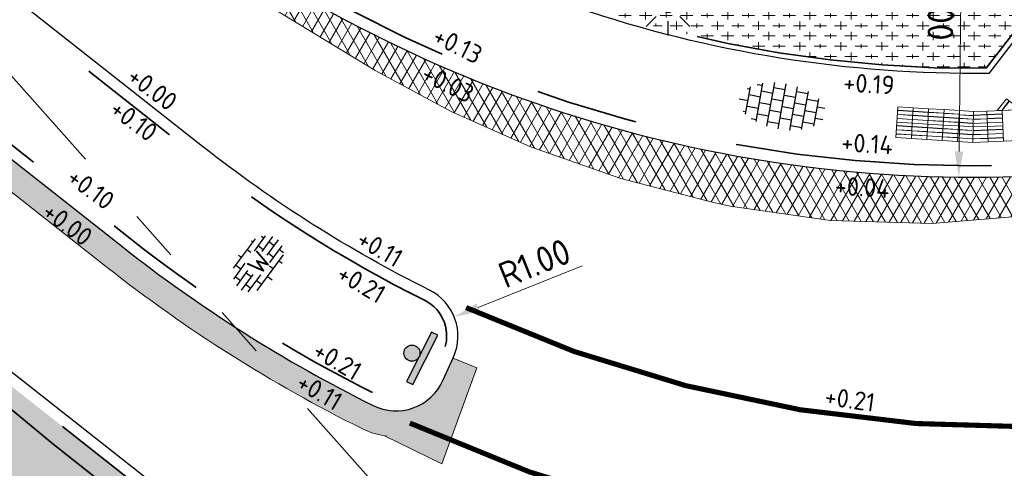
# Model space of a CAD drawing. Header units: metres. Extents: x -1 to 222837, y -2 to 853657.
# Tile 216 of 256: x 111356.13 to 111375.3, y 426503.79 to 426512.52. Entities that reach past the tile are written whole.
import ezdxf
from ezdxf.enums import TextEntityAlignment as Align

# ---------------------------------------------------------------- set-up
doc = ezdxf.new("R2010")
doc.units = ezdxf.units.M
doc.header["$XCLIPFRAME"] = 0
for name, pattern in [('1-1', [20, 10, -10]), ('AL-TEKENBLADGRENS', [11.5, 2.5, -1.5, 1, -1.5, 1, -1.5, 2.5]), ('VH-OPSLUITBAND_100X200', [16, 8, -2, 4, -2]), ('VH-TROTTOIRBAND_130-150', [15, 5, -2, 2, -2, 2, -2])]:
    doc.linetypes.add(name, pattern=pattern)
for name, color, linetype in [('A-Maatvoering', 30, 'Continuous'), ('Bestaande haag', 102, 'Continuous'), ('BORD-ZWART', 7, 'Continuous'), ('STEDIN BOVENGRONDS', 7, 'Continuous'), ('Verkeersbord', 7, 'Continuous'), ('X-REF', 7, 'Continuous')]:
    doc.layers.add(name, color=color, linetype=linetype)
for name, color, linetype, lineweight in [('A-TXT-T25', 7, 'Continuous', 25), ('B-ALG_BEstaand asfalt', 8, 'Continuous', 5), ('N-WE-GR-BOS-A', 42, 'Continuous', 18), ('N-WE-GW-BERM-G', 90, 'Continuous', 35), ('N-WE-VH-KANTOPSLUITING_OPSLUITBAND_100X200-G VOETPAD', 150, 'VH-OPSLUITBAND_100X200', 35), ('N-WE-VH-KANTOPSLUITING_RWSBAND-G', 210, 'VH-TROTTOIRBAND_130-150', 35), ('N-WE-VH-KANTOPSLUITING_VOORKANT OB 100X200', 7, 'Continuous', 25), ('N-WE-VH-KANTOPSLUITING_VOORKANT RWS-BAND', 7, 'Continuous', 25), ('N-WE-VH-VERHARDING_ASFALT-A', 252, 'Continuous', 18), ('N-WE-VH-VERHARDING_BETONSTRAATSTEEN-S', 7, 'Continuous', 25), ('N-WE-VH-VERHARDING_TEGEL-S', 7, 'Continuous', 25), ('N-WE-VW-BLINDENGELEIDEROUTE-Geleidetegel_G', 30, 'Continuous', 18), ('N-WE-VW-MARKERING_LANGS-G', 7, 'Continuous', 35), ('X-XX-AL-HOOGTELABEL-T25', 7, 'Continuous', 25), ('X-XX-AL-TEKENBLADGRENS-G blad 2', 7, 'AL-TEKENBLADGRENS', 35)]:
    doc.layers.add(name, color=color, linetype=linetype, lineweight=lineweight)
doc.styles.add('NLCS-ISO', font='NLCS-ISO.ttf')
doc.styles.add('NLCS-ISO-ANNOTATIEF-T25', font='NLCS-ISO.ttf', dxfattribs={"height": 2.5})
doc.styles.add('NLCS-ISO-M1000-T25', font='NLCS-ISO.ttf')
doc.dimstyles.new('NLCS-ANNOTATIEF-T25-PIJL', dxfattribs={"dimtxt": 2.5, "dimasz": 2.5, "dimexe": 2, "dimexo": 2, "dimgap": 0.7, "dimtad": 1, "dimzin": 0, "dimdsep": 46, "dimtxsty": 'NLCS-ISO-ANNOTATIEF-T25', "dimcen": 0, "dimdle": 2, "dimclrd": 256, "dimclre": 256, "dimclrt": 256, "dimadec": 5, "dimazin": 0, "dimtfac": 1, "dimtofl": 0, "dimtmove": 1, "dimatfit": 0, "dimfxl": 2, "dimfxlon": 1, "dimtfillclr": 254, "dimtolj": 1, "dimtzin": 0, "dimlwd": 18, "dimlwe": 18, "dimarcsym": 0})
picture_1 = doc.add_image_def('image1.ecw', size_in_pixel=(400001, 250001))
picture_2 = doc.add_image_def('image2.ecw', size_in_pixel=(120000, 80000))

# ---------------------------------------------------------------- blocks, each defined once
blk = doc.blocks.new('wiu295a')
at = {"layer": 'BORD-ZWART'}
for points in [[(0.02287663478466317, 0), (1.734723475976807e-18, 0), (0, -0.1796360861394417), (0.02287663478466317, -0.1796360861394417)], [(0.02287663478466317, -0.08981804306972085, 1), (0.07516607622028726, -0.08981804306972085, 1)]]:
    blk.add_hatch(color=256, dxfattribs=at).paths.add_polyline_path(points)
blk.add_lwpolyline([(0.02287663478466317, 0), (0, 0), (0, -0.1796360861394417), (0.02287663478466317, -0.1796360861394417)], close=True, dxfattribs=at)
blk.add_circle((0.04902135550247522, -0.08981804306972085), 0.02614472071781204, dxfattribs=at)
blk = doc.blocks.new('*D272')
at = {"layer": 'A-Maatvoering', "linetype": 'Continuous', "lineweight": 18, "transparency": 16777216}
blk.add_line((111374.4709601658, 426514.1002720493), (111374.4231545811, 426509.9520923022), dxfattribs=at)
at = {"layer": 'A-Maatvoering', "transparency": 16777216}
blk.add_solid([(111374.3398267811, 426509.9530526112), (111374.5064823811, 426509.9511319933), (111374.4173927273, 426509.4521255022)], dxfattribs=at)
at = {"layer": 'Defpoints', "color": 0, "transparency": 16777216}
for p in [(111374.7170091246, 426535.4503990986), (111374.4173927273, 426509.4521255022)]:
    blk.add_point(p, dxfattribs=at)
at = {"layer": 'A-Maatvoering', "transparency": 16777216, "insert": (111374.0687133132, 426513.0398370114), "char_height": 0.5, "attachment_point": 5, "rotation": 269.3397255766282, "style": 'NLCS-ISO-ANNOTATIEF-T25'}
blk.add_mtext('\\A1;R26.00', dxfattribs=at)
blk = doc.blocks.new('*D1827')
at = {"layer": 'A-TXT-T25', "linetype": 'Continuous', "lineweight": 18, "transparency": 16777216}
blk.add_line((111367.0817240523, 426507.7300056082), (111365.0584904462, 426506.9182631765), dxfattribs=at)
at = {"layer": 'A-TXT-T25', "transparency": 16777216}
blk.add_solid([(111365.0274605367, 426506.9956039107), (111365.0895203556, 426506.8409224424), (111364.5944460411, 426506.7320837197)], dxfattribs=at)
at = {"layer": 'Defpoints', "color": 0, "transparency": 16777216}
for p in [(111364.5944460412, 426506.7320837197), (111363.6663572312, 426506.3597248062)]:
    blk.add_point(p, dxfattribs=at)
at = {"layer": 'A-TXT-T25', "transparency": 16777216, "insert": (111366.1569094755, 426507.7791787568), "char_height": 0.5, "attachment_point": 5, "rotation": 21.86117134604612, "style": 'NLCS-ISO-ANNOTATIEF-T25'}
blk.add_mtext('\\A1;R1.00', dxfattribs=at)
blk = doc.blocks.new('Lichtmast hergebruik')
h = blk.add_hatch(color=256)
h.dxf.hatch_style = 1
h.paths.add_polyline_path([(-0.5828241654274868, 0.5029998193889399), (-7.022160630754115e-15, 0), (0.5029998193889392, 0.5828241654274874, 0.4142135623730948)])
h = blk.add_hatch(color=256)
h.dxf.hatch_style = 1
h.paths.add_polyline_path([(0.5828241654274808, -0.5029998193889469), (-7.022160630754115e-15, 1.110223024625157e-16), (-0.5029998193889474, -0.5828241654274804, 0.4142135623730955)])
for p, q in [((-8.731149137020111e-10, 1.624763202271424), (-2.91038304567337e-10, 3.000000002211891)), ((-2.121320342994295, 2.121320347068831), (-1.148881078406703, 1.148881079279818)), ((1.148881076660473, 1.148881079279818), (2.121320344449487, 2.121320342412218)), ((-3.000000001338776, 4.656612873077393e-09), (-1.624763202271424, 2.328306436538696e-09)), ((1.624763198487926, -1.746229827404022e-09), (2.99999999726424, -1.164153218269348e-09)), ((-2.121320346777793, -2.121320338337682), (-1.148881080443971, -1.148881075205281)), ((-3.783497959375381e-09, -2.999999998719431), (-2.91038304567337e-09, -1.624763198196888)), ((1.148881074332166, -1.148881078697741), (2.12132034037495, -2.121320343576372))]:
    blk.add_line(p, q)
at = {"flags": 128}
for points in [[(-0.5828241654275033, 0.502999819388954), (0.582824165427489, -0.502999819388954)], [(-0.5029998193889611, -0.5828241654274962), (0.5029998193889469, 0.5828241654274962)]]:
    blk.add_lwpolyline(points, dxfattribs=at)
blk.add_circle((0, 0), 0.7698654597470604)
at = {"style": 'NLCS-ISO'}
blk.add_attdef('TYPE', text='', height=1.8, dxfattribs=at).set_placement((-2.91038304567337e-10, 3.000000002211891), align=Align.BOTTOM_CENTER)
blk = doc.blocks.new('SVH-TEGEL_300X300_DUN_HALFST-SO')
for p, q in [((-1.499999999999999, -2.866499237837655), (-1.499999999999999, 2.866499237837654)), ((1.110223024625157e-15, -2.972868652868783), (1.110223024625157e-15, 2.972868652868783)), ((1.500000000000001, -2.866499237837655), (1.500000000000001, 2.866499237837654)), ((-4.885117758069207, 1.5), (-4.499999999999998, 1.5)), ((-4.499999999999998, -1.80215890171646), (-4.499999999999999, 1.80215890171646)), ((-3.698147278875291, 2.25), (-2.999999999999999, 2.25)), ((-2.999999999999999, -2.520600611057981), (-2.999999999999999, 2.520600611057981)), ((-2.999999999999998, 1.5), (-1.499999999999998, 1.5)), ((-1.499999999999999, 2.25), (0, 2.25)), ((2.220446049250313e-15, 1.5), (1.500000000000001, 1.5)), ((1.5, 2.25), (3, 2.25)), ((3, -2.520600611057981), (3, 2.520600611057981)), ((3.000000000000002, 1.5), (4.500000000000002, 1.5)), ((4.500000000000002, -1.80215890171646), (4.5, 1.80215890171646)), ((-5.658165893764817, 0), (-4.5, 0)), ((-4.499999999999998, 0.7500000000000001), (-2.999999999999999, 0.7500000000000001)), ((-2.999999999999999, 0), (-1.499999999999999, 0)), ((-1.499999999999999, 0.7500000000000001), (1.110223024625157e-15, 0.7500000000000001)), ((0, 0), (1.500000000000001, 0)), ((1.500000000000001, 0.7500000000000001), (3, 0.7500000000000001)), ((3, 0), (4.500000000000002, 0)), ((4.500000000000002, 0.7500000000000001), (5.47514610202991, 0.7500000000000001)), ((-4.5, -0.7500000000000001), (-3, -0.7500000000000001)), ((-1.5, -0.7500000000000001), (0, -0.7500000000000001)), ((1.499999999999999, -0.7500000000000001), (3, -0.7500000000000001)), ((4.5, -0.7500000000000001), (5.47514610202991, -0.7500000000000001)), ((-4.885117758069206, -1.5), (-4.5, -1.5)), ((-3.69814727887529, -2.25), (-2.999999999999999, -2.25)), ((-2.999999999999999, -1.5), (-1.499999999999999, -1.5)), ((-1.499999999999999, -2.25), (1.110223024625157e-15, -2.25)), ((1.110223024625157e-15, -1.5), (1.500000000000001, -1.5)), ((1.500000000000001, -2.25), (3, -2.25)), ((3, -1.5), (4.500000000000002, -1.5))]:
    blk.add_line(p, q)
at = {"style": 'NLCS-ISO'}
blk.add_attdef('FORMAAT', text='', height=1.8, dxfattribs=at).set_placement((-5.758165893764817, 0), align=Align.MIDDLE_RIGHT)
blk.add_attdef('KLEUR', text='', height=1.8, dxfattribs=at).set_placement((5.57514610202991, 0), align=Align.MIDDLE_LEFT)
at = {"style": 'NLCS-ISO', "flags": 1}
blk.add_attdef('FUNCTIE', text='', height=1.8, dxfattribs=at).set_placement((0.1159930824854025, -3.584775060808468), align=Align.MIDDLE_CENTER)
blk = doc.blocks.new('BSS wit')
h = blk.add_hatch()
h.set_pattern_fill('AR-BRSTD', color=256, scale=0.009233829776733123, angle=0.1624674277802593, style=0)
h.set_pattern_definition([(0.1624674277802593, (-601.5461458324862, -259.7712112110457), (-0.001773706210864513, 0.62551373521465), []), (90.16246742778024, (-601.5461458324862, -259.7712112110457), (-0.9399270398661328, 0.6228535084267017), [0.6255162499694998, -0.6255162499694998])])
edge = h.paths.add_edge_path()
edge.add_ellipse((-0.03022775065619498, -0.03658207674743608), major_axis=(3.037469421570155, 0.008613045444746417), ratio=0.6810508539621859, start_angle=0, end_angle=360)
edge = h.paths.add_edge_path(flags=16)
edge.add_arc((-0.003769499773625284, 0.07259626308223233), 1.199928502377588, 270.0000000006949, 360)
edge.add_arc((-0.003769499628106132, 0.07259626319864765), 1.199928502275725, 359.9999999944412, 450.0000000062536)
edge.add_arc((-0.003769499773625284, 0.07259626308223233), 1.199928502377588, 89.99999999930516, 180)
edge.add_arc((-0.003769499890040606, 0.072596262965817), 1.199928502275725, 179.9999999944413, 270.0000000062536)
at = {"layer": 'X-XX-AL-HOOGTELABEL-T25', "insert": (-0.8619988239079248, 0.8792535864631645), "char_height": 1.799999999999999, "attachment_point": 1, "style": 'NLCS-ISO-M1000-T25'}
blk.add_mtext_dynamic_manual_height_columns('\\pt3.6;W', width=14.67812013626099, gutter_width=12.5, heights=[0], dxfattribs=at)

msp = doc.modelspace()

# ---------------------------------------------------------------- hatches: boundary and pattern name
at = {"layer": 'Bestaande haag', "transparency": 33554508}
h = msp.add_hatch(dxfattribs=at)
h.set_pattern_fill('AGW-GROND_ZAVEL', color=256, scale=0.7, style=0, pattern_type=2)
h.set_pattern_definition([(0, (111132.639495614, 426799.5666577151), (0.28, 0.14), [0.28, -0.28])])
edge = h.paths.add_edge_path()
edge.add_line((111340.5149999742, 426516.6229999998), (111339.4233671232, 426517.4515091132))
edge.add_arc((111321.4865208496, 426499.722494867), 25.22000000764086, 39.99876877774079, 44.666129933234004, ccw=False)
edge.add_line((111340.806510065, 426515.933183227), (111353.0884100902, 426501.2955459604))
edge.add_line((111353.0884100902, 426501.2955459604), (111354.0480000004, 426503.0790000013))
edge.add_line((111354.0480000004, 426503.0790000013), (111355.3164046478, 426505.464662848))
edge.add_line((111355.3164046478, 426505.464662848), (111355.288000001, 426505.4879999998))
edge.add_line((111355.288000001, 426505.4879999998), (111354.4679999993, 426506.1170000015))
edge.add_line((111354.4679999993, 426506.1170000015), (111347.3260000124, 426511.4769999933))
edge.add_line((111347.3260000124, 426511.4769999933), (111340.5149999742, 426516.6229999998))
h.paths.add_polyline_path([(111363.6140851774, 426495.3321726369), (111363.5254811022, 426495.6343588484), (111363.4254713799, 426495.9550566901), (111363.3200000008, 426496.2739999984), (111363.0978104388, 426496.893000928), (111362.8550533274, 426497.5042286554), (111362.5920000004, 426498.1069999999), (111362.2230348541, 426498.8410480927), (111361.8005909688, 426499.5456778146), (111361.3270000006, 426500.2169999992), (111361.124790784, 426500.4741672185), (111360.9150629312, 426500.7252404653), (111360.6980000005, 426500.9700000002), (111360.5134849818, 426501.1640858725), (111360.0827884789, 426500.5233512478), (111359.8049330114, 426499.8251590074), (111359.681, 426499.0840000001), (111359.7179213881, 426498.3248992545), (111359.9163140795, 426497.5912525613), (111360.267, 426496.9170000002), (111360.7824649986, 426496.3851544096), (111361.3974719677, 426495.9724434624), (111362.0850000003, 426495.6969999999)])
at = {"layer": 'N-WE-GR-BOS-A', "transparency": 33554559}
h = msp.add_hatch(dxfattribs=at)
h.set_pattern_fill('AGR-BOSPLANTSOEN', color=102, scale=0.2, style=0, pattern_type=2)
h.set_pattern_definition([(0, (-0.75, 0), (0.2, 0.2), [0.24, -0.16]), (90, (-0.6299999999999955, -0.08000000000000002), (-0.8, 4.898587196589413e-17), [0.16, -0.24]), (90, (-0.42999999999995, 0.12), (-0.8, 4.898587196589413e-17), [0.16, -0.24]), (90, (-0.2300000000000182, -0.04000000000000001), (-0.8, 4.898587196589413e-17), [0.08000000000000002, -0.3200000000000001]), (90, (-0.02999999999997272, 0.16), (-0.8, 4.898587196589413e-17), [0.08000000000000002, -0.3200000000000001])])
h.paths.add_polyline_path([(111360.267, 426496.917), (111359.9163140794, 426497.5912525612), (111359.7179213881, 426498.3248992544), (111359.681, 426499.084), (111359.8049330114, 426499.8251590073), (111360.0827884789, 426500.5233512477), (111360.5134849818, 426501.1640858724), (111360.698000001, 426500.9699999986), (111360.9150629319, 426500.7252404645), (111361.1247907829, 426500.474167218), (111361.3270000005, 426500.2169999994), (111361.8005909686, 426499.5456778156), (111362.2230348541, 426498.8410480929), (111362.5919999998, 426498.1069999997), (111362.855053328, 426497.5042286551), (111363.09781044, 426496.8930009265), (111363.3199999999, 426496.2740000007), (111363.4254713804, 426495.9550566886), (111363.5254811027, 426495.6343588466), (111363.6140851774, 426495.3321726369), (111362.0850000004, 426495.697), (111361.3974719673, 426495.9724434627), (111360.7824649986, 426496.3851544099)])
edge = h.paths.add_edge_path()
edge.add_line((111339.4233670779, 426517.4515091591), (111340.5150000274, 426516.6229999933))
edge.add_line((111340.5150000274, 426516.6229999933), (111347.3259999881, 426511.4770000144))
edge.add_line((111347.3259999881, 426511.4770000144), (111354.4679999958, 426506.1169999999))
edge.add_line((111354.4679999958, 426506.1169999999), (111355.2879999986, 426505.4879999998))
edge.add_line((111355.2879999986, 426505.4879999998), (111355.3164046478, 426505.4646628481))
edge.add_line((111355.3164046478, 426505.4646628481), (111354.048, 426503.0789999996))
edge.add_line((111354.048, 426503.0789999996), (111353.0884100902, 426501.2955459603))
edge.add_line((111353.0884100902, 426501.2955459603), (111356.1333372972, 426497.6665846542))
edge.add_arc((111363.6253870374, 426503.9528864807), 9.779999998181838, 219.9987687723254, 244.0250273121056)
edge.add_arc((111375.01282814, 426527.3265080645), 35.78000001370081, 244.0250273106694, 251.7238241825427)
edge.add_arc((111351.9415987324, 426493.4723133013), 11.85132243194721, 359.4154090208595, 411.7054899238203)
edge.add_line((111359.2859086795, 426502.7736548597), (111336.04962297, 426521.0679629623))
edge.add_line((111336.04962297, 426521.0679629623), (111324.097012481, 426530.4784488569))
edge.add_line((111324.097012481, 426530.4784488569), (111323.3021156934, 426531.1042841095))
edge.add_line((111323.3021156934, 426531.1042841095), (111322.9556999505, 426530.6642885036))
edge.add_line((111322.9556999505, 426530.6642885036), (111323.750596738, 426530.0384532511))
edge.add_line((111323.750596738, 426530.0384532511), (111337.0876012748, 426519.5380112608))
edge.add_arc((111321.4865208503, 426499.7224948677), 25.22000000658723, 44.66613007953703, 51.78606250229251, ccw=False)
h = msp.add_hatch(dxfattribs=at)
h.set_pattern_fill('AGR-BOSPLANTSOEN', color=102, scale=0.2, style=0, pattern_type=2)
h.set_pattern_definition([(0, (0, 0), (0.2, 0.2), [0.24, -0.16]), (90, (0.12, -0.08000000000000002), (-0.8, 4.898587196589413e-17), [0.16, -0.24]), (90, (0.3200000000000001, 0.12), (-0.8, 4.898587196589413e-17), [0.16, -0.24]), (90, (0.52, -0.04000000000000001), (-0.8, 4.898587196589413e-17), [0.08000000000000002, -0.3200000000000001]), (90, (0.7200000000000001, 0.16), (-0.8, 4.898587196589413e-17), [0.08000000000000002, -0.3200000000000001])])
edge = h.paths.add_edge_path()
edge.add_line((111376.135210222, 426513.0734037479), (111373.3407234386, 426515.2737296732))
edge.add_line((111373.3407234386, 426515.2737296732), (111372.721, 426515.141))
edge.add_line((111372.721, 426515.141), (111371.763, 426515.014))
edge.add_line((111371.763, 426515.014), (111370.748, 426514.992))
edge.add_line((111370.748, 426514.992), (111367.795, 426515.248))
edge.add_line((111367.795, 426515.248), (111365.798, 426515.646))
edge.add_line((111365.798, 426515.646), (111363.97, 426516.425))
edge.add_line((111363.97, 426516.425), (111359.543, 426519.595))
edge.add_line((111359.543, 426519.595), (111358.2252326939, 426518.0416138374))
edge.add_line((111358.2252326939, 426518.0416138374), (111359.9448520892, 426516.6877293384))
edge.add_arc((111374.7170091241, 426535.4503990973), 23.87999999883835, 231.7860625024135, 270.5708024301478)
edge.add_line((111374.9549068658, 426511.5715841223), (111376.135210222, 426513.0734037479))
at = {"layer": 'N-WE-VH-VERHARDING_ASFALT-A', "transparency": 33554559}
h = msp.add_hatch(dxfattribs=at)
h.set_pattern_fill('AVH-ASFALT', color=256, style=0, pattern_type=2)
h.set_pattern_definition([(59.99999999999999, (107770.7087578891, 433861.1106310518), (-0.1732050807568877, 0.1), []), (120, (107770.7087578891, 433861.1106310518), (-0.1732050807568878, -0.09999999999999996), [])])
edge = h.paths.add_edge_path()
edge.add_line((111324.3520775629, 426542.0122945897), (111322.9068073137, 426543.1501795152))
edge.add_line((111322.9068073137, 426543.1501795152), (111310.2878038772, 426553.0853274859))
edge.add_line((111310.2878038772, 426553.0853274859), (111309.5173548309, 426553.6919146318))
edge.add_line((111309.5173548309, 426553.6919146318), (111308.7214363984, 426552.6411865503))
edge.add_line((111308.7214363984, 426552.6411865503), (111308.6689367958, 426552.5717902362))
edge.add_line((111308.6689367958, 426552.5717902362), (111308.629, 426552.519))
edge.add_line((111308.629, 426552.519), (111308.5964190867, 426552.4633751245))
edge.add_line((111308.5964190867, 426552.4633751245), (111308.4519399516, 426552.2795743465))
edge.add_line((111308.4519399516, 426552.2795743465), (111308.676, 426552.111))
edge.add_line((111308.676, 426552.111), (111313.435, 426548.411))
edge.add_line((111313.435, 426548.411), (111321.725, 426541.944))
edge.add_line((111321.725, 426541.944), (111328.03, 426537.053))
edge.add_line((111328.03, 426537.053), (111331.607, 426534.323))
edge.add_line((111331.607, 426534.323), (111334.748, 426531.913))
edge.add_line((111334.748, 426531.913), (111339.945, 426528.001))
edge.add_line((111339.945, 426528.001), (111346.436, 426523.322))
edge.add_line((111346.436, 426523.322), (111352.959, 426518.66))
edge.add_line((111352.959, 426518.66), (111355.8805, 426516.559))
edge.add_line((111355.8805, 426516.559), (111358.3241212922, 426514.6291784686))
edge.add_line((111358.3241212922, 426514.6291784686), (111360.4400565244, 426513.1251079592))
edge.add_line((111360.4400565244, 426513.1251079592), (111363.0544281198, 426511.5307296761))
edge.add_line((111363.0544281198, 426511.5307296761), (111364.536674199, 426510.7298224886))
edge.add_line((111364.536674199, 426510.7298224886), (111366.076, 426510.045))
edge.add_line((111366.076, 426510.045), (111367.8349297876, 426509.4273474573))
edge.add_line((111367.8349297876, 426509.4273474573), (111369.639939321, 426508.9612259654))
edge.add_line((111369.639939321, 426508.9612259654), (111369.964, 426508.89))
edge.add_line((111369.964, 426508.89), (111371.9184809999, 426508.6084840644))
edge.add_line((111371.9184809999, 426508.6084840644), (111373.8922629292, 426508.5498999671))
edge.add_line((111373.8922629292, 426508.5498999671), (111375.86, 426508.7150000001))
edge.add_line((111375.86, 426508.7150000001), (111377.4798475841, 426509.0404774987))
edge.add_line((111377.4798475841, 426509.0404774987), (111378.162502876, 426509.2465294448))
edge.add_line((111378.162502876, 426509.2465294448), (111379.0933437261, 426509.4576272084))
edge.add_line((111379.0933437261, 426509.4576272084), (111380.6089287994, 426509.9349076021))
edge.add_line((111380.6089287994, 426509.9349076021), (111381.4967098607, 426510.2970318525))
edge.add_line((111381.4967098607, 426510.2970318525), (111382.4864424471, 426510.7797244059))
edge.add_line((111382.4864424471, 426510.7797244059), (111384.1180764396, 426511.7707471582))
edge.add_line((111384.1180764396, 426511.7707471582), (111383.9658385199, 426512.2879061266))
edge.add_arc((111375.2014783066, 426524.4610729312), 15.00000000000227, 298.03414635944, 305.7528956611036, ccw=False)
edge.add_arc((111375.2014783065, 426524.4610729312), 15.00000000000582, 272.52427465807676, 298.034146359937, ccw=False)
edge.add_arc((111374.7170091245, 426535.4503990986), 26.00000000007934, 231.7860625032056, 272.52427465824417, ccw=False)
edge.add_line((111358.6334210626, 426515.0220316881), (111324.3520775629, 426542.0122945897))
h = msp.add_hatch(dxfattribs=at)
h.set_pattern_fill('AVH-ASFALT_LAAG2-D', color=256, scale=20, style=0, pattern_type=2)
h.set_pattern_definition([(45, (107770.7087578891, 433861.1106310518), (-0.2828427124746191, 0.2828427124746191), []), (45, (107770.9487578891, 433861.1106310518), (-0.2828427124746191, 0.2828427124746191), [0.2, -0.1])])
h.paths.add_polyline_path([(111362.7936150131, 426504.5600886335, 0.07768009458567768), (111363.2354127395, 426504.4206333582), (111364.3531860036, 426503.8722023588), (111365.0336817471, 426505.7429398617), (111364.5707623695, 426505.9326964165), (111364.3721681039, 426505.4924411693, -0.425106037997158), (111363.0159494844, 426505.007936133, -0.05158428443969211), (111358.1458927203, 426508.0876158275), (111328.7638560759, 426531.2205742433), (111327.2059426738, 426532.447144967), (111326.5504075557, 426531.6145252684), (111327.5239999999, 426530.8479999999), (111328.373, 426530.2089999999), (111331.516, 426527.802), (111336.324, 426524.133), (111342.485, 426519.448), (111349.327, 426514.294), (111351.7632026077, 426512.4764422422), (111357.83659295, 426507.694762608, 0.05158428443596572)])

# ---------------------------------------------------------------- linework, layer by layer
at = {"layer": 'B-ALG_BEstaand asfalt'}
msp.add_lwpolyline([(111364.5707623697, 426505.9326964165), (111365.0336817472, 426505.7429398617), (111364.3531860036, 426503.8722023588), (111363.2354127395, 426504.4206333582, -0.0776800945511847), (111362.7936150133, 426504.5600886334, -0.05158428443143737), (111357.8365929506, 426507.6947626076), (111351.7632026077, 426512.4764422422), (111349.327, 426514.294), (111342.485, 426519.448), (111336.324, 426524.133), (111331.516, 426527.8020000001), (111328.373, 426530.209), (111327.524, 426530.848), (111326.5504075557, 426531.6145252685), (111327.2059426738, 426532.447144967)], format="xyb", dxfattribs=at)
at = {"layer": 'B-ALG_BEstaand asfalt', "flags": 128}
msp.add_lwpolyline([(111334.748, 426531.913), (111339.945, 426528.001), (111346.436, 426523.322), (111352.959, 426518.66), (111355.8805, 426516.559), (111358.3241212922, 426514.6291784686), (111360.4400565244, 426513.1251079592), (111363.0544281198, 426511.5307296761), (111364.536674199, 426510.7298224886), (111366.076, 426510.045), (111367.8349297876, 426509.4273474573), (111369.639939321, 426508.9612259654), (111369.964, 426508.89), (111371.9184809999, 426508.6084840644), (111373.8922629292, 426508.5498999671), (111375.86, 426508.7150000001), (111377.4798475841, 426509.0404774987), (111378.162502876, 426509.2465294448), (111379.0933437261, 426509.4576272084), (111380.6089287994, 426509.9349076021), (111381.4967098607, 426510.2970318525), (111382.4864424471, 426510.7797244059), (111384.1180764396, 426511.7707471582), (111383.8567516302, 426512.2099610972)], dxfattribs=at)
at = {"layer": 'N-WE-GW-BERM-G'}
msp.add_lwpolyline([(111339.4233671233, 426517.4515091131), (111340.515, 426516.623), (111347.326, 426511.477), (111354.468, 426506.1170000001), (111355.288, 426505.488), (111356.779, 426504.263), (111358.386, 426502.989), (111359.2181173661, 426502.3886070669), (111359.9910021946, 426501.7136700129), (111360.698, 426500.97), (111360.9150629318, 426500.7252404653), (111361.1247907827, 426500.4741672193), (111361.327, 426500.217), (111361.8005909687, 426499.5456778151), (111362.2230348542, 426498.841048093), (111362.592, 426498.107), (111362.8550533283, 426497.5042286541), (111363.0978104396, 426496.8930009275), (111363.32, 426496.274), (111363.4254713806, 426495.9550566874), (111363.525481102, 426495.6343588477), (111363.62, 426495.312), (111363.6806524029, 426495.0355529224)], dxfattribs=at)
at = {"layer": 'N-WE-VH-KANTOPSLUITING_OPSLUITBAND_100X200-G VOETPAD', "flags": 128}
msp.add_lwpolyline([(111381.7568462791, 426520.4286489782), (111381.4211056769, 426519.9856029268), (111380.9517067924, 426520.3574591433), (111380.03180623, 426519.1725542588), (111377.7448408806, 426520.9842805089), (111373.2669931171, 426515.3317835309), (111376.1188368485, 426513.0862958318), (111374.9549068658, 426511.5715841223, -0.1708646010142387), (111359.9448520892, 426516.6877293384), (111322.9802062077, 426545.7906001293)], format="xyb", dxfattribs=at)
at = {"layer": 'N-WE-VH-KANTOPSLUITING_RWSBAND-G', "flags": 128}
for points in [[(111321.4754160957, 426544.5571400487), (111324.4881694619, 426542.1851500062), (111358.7695129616, 426515.1948871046, 0.1796500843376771), (111375.8524287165, 426509.6954146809, 0.08511529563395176), (111380.7344229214, 426510.7557847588, 0.08511529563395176)], [(111363.763588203, 426494.1166161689, 0.2165429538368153), (111359.2859086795, 426502.7736548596), (111324.097012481, 426530.4784488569), (111323.3021156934, 426531.1042841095)]]:
    msp.add_lwpolyline(points, format="xyb", dxfattribs=at)
msp.add_lwpolyline([(111328.8999479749, 426531.3934296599), (111358.28198462, 426508.2604712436, 0.05158428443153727), (111363.1137766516, 426505.2049890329, 0.4251060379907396), (111364.1716271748, 426505.5829029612), (111364.3773659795, 426506.0389966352, 0.4032010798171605), (111364.0136874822, 426507.0581241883, -0.05140899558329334), (111359.5562996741, 426509.8790265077), (111330.174263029, 426533.011984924), (111327.8171437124, 426534.8677835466, 0.414213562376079), (111326.7217850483, 426534.7374401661), (111326.4124852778, 426534.3445869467, 0.4142135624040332), (111326.5428286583, 426533.2492282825)], format="xyb", close=True, dxfattribs=at)
at = {"layer": 'N-WE-VH-KANTOPSLUITING_VOORKANT OB 100X200', "flags": 128}
msp.add_lwpolyline([(111376.25841408, 426513.1038170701), (111375.0045933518, 426511.4721236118, -0.1713871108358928), (111359.8829921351, 426516.6091586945), (111322.8569290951, 426545.7603842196), (111325.8952179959, 426552.5076364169)], format="xyb", dxfattribs=at)
at = {"layer": 'N-WE-VH-KANTOPSLUITING_VOORKANT RWS-BAND', "flags": 128}
for points in [[(111247.4271430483, 426598.0002539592), (111272.0178225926, 426579.2440747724, 0.0210959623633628), (111278.9340704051, 426574.4161849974), (111298.1034125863, 426562.2040033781, -0.01975236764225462), (111302.9695843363, 426558.826573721), (111305.7380432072, 426556.6649285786), (111308.8821433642, 426554.1920270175), (111310.2878038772, 426553.0853274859), (111322.9068073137, 426543.1501795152), (111324.3520775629, 426542.0122945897), (111358.6334210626, 426515.022031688, 0.1796500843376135), (111375.8621181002, 426509.4756281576, 0.1117697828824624), (111382.2514436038, 426511.2210582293)], [(111363.9837494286, 426494.1189765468, 0.2167355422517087), (111359.4220005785, 426502.9465102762), (111324.23310438, 426530.6513042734), (111323.4382075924, 426531.2771395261)], [(111363.2589996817, 426504.4172429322, 0.002191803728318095), (111363.2720387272, 426504.4155324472)]]:
    msp.add_lwpolyline(points, format="xyb", dxfattribs=at)
msp.add_lwpolyline([(111328.7638560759, 426531.2205742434), (111358.145892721, 426508.087615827, 0.05158428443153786), (111363.0159494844, 426505.0079361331, 0.4251060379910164), (111364.3721681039, 426505.4924411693), (111364.5779069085, 426505.9485348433, 0.4032010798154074), (111364.1116524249, 426507.2551086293, -0.05140899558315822), (111359.6923915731, 426510.0518819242), (111330.310354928, 426533.1848403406), (111327.9532356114, 426535.0406389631, 0.4142135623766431), (111326.5489296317, 426534.8735320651), (111326.2396298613, 426534.4806788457, 0.4142135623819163), (111326.4067367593, 426533.0763728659)], format="xyb", close=True, dxfattribs=at)
at = {"layer": 'N-WE-VW-BLINDENGELEIDEROUTE-Geleidetegel_G', "flags": 128}
for points in [[(111373.2330406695, 426510.823416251), (111373.2141852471, 426510.5240093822), (111373.5135921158, 426510.5051539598), (111373.5324475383, 426510.8045608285), (111373.2330406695, 426510.823416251)], [(111373.2330406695, 426510.823416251), (111373.2141852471, 426510.5240093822), (111373.5135921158, 426510.5051539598), (111373.5324475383, 426510.8045608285), (111373.2330406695, 426510.823416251)], [(111373.5324475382, 426510.8045608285), (111373.5135921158, 426510.5051539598), (111373.8129989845, 426510.4862985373), (111373.831854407, 426510.7857054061), (111373.5324475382, 426510.8045608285)], [(111373.5324475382, 426510.8045608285), (111373.5135921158, 426510.5051539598), (111373.8129989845, 426510.4862985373), (111373.831854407, 426510.7857054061), (111373.5324475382, 426510.8045608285)], [(111375.1678828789, 426510.7485712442), (111375.3970201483, 426510.7590466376), (111375.5631127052, 426510.7666648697), (111375.5819348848, 426510.793794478), (111375.3445376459, 426510.9772135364), (111375.1678828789, 426510.7485712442)], [(111375.3966218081, 426510.9268623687), (111375.3934565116, 426510.9293079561), (111375.2656905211, 426510.763903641), (111375.2688558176, 426510.7614580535)], [(111373.5149099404, 426510.6533641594), (111373.515161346, 426510.6573562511), (111373.2317228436, 426510.6752060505), (111373.2314714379, 426510.6712139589)], [(111373.519938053, 426510.733205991), (111373.5201894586, 426510.7371980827), (111373.2367509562, 426510.7550478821), (111373.2364995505, 426510.7510557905)], [(111373.8143168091, 426510.634508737), (111373.8145682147, 426510.6385008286), (111373.5311297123, 426510.6563506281), (111373.5308783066, 426510.6523585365)], [(111373.8193449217, 426510.7143505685), (111373.8195963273, 426510.7183426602), (111373.5361578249, 426510.7361924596), (111373.5359064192, 426510.7322003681)], [(111373.8315077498, 426510.7857272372), (111373.8126523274, 426510.4863203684), (111374.1120591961, 426510.467464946), (111374.1309146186, 426510.7668718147), (111373.8315077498, 426510.7857272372)], [(111373.8315077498, 426510.7857272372), (111373.8126523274, 426510.4863203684), (111374.1120591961, 426510.467464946), (111374.1309146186, 426510.7668718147), (111373.8315077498, 426510.7857272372)], [(111374.1133770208, 426510.6156751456), (111374.1136284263, 426510.6196672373), (111373.8301899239, 426510.6375170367), (111373.8299385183, 426510.6335249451)], [(111374.1184051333, 426510.6955169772), (111374.1186565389, 426510.6995090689), (111373.8352180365, 426510.7173588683), (111373.8349666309, 426510.7133667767)], [(111374.1309146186, 426510.7668718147), (111374.1120591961, 426510.467464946), (111374.4114660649, 426510.4486095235), (111374.4303214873, 426510.7480163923), (111374.1309146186, 426510.7668718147)], [(111374.4127838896, 426510.5968197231), (111374.4130352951, 426510.6008118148), (111374.1295967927, 426510.6186616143), (111374.129345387, 426510.6146695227)], [(111374.417812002, 426510.6766615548), (111374.4180634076, 426510.6806536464), (111374.1346249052, 426510.698503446), (111374.1343734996, 426510.6945113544)], [(111374.4303214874, 426510.7480163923), (111374.4114660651, 426510.4486095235), (111374.6976975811, 426510.4305838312), (111374.7033776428, 426510.7308204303), (111374.4303214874, 426510.7480163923)], [(111374.6900236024, 426510.647511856), (111374.690275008, 426510.6515039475), (111374.4332775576, 426510.6676717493), (111374.4330261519, 426510.6636796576)], [(111374.6976975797, 426510.4305838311), (111374.6976975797, 426510.4305838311), (111374.9774886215, 426510.4394884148), (111374.9637428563, 426510.7391733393), (111374.7033776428, 426510.7308204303), (111374.6976975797, 426510.4305838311)], [(111374.9590502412, 426510.6668824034), (111374.9588669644, 426510.6708782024), (111374.7168094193, 426510.6596609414), (111374.7169926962, 426510.6556651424)], [(111374.9637428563, 426510.7391733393), (111374.9774886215, 426510.4394884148), (111375.277173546, 426510.4532341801), (111375.2634277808, 426510.7529191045), (111374.9637428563, 426510.7391733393)], [(111375.2587351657, 426510.6806281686), (111375.2585518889, 426510.6846239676), (111374.9748501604, 426510.6716113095), (111374.9750334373, 426510.6676155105)], [(111375.2624007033, 426510.6007121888), (111375.2622174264, 426510.6047079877), (111374.9785156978, 426510.5916953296), (111374.9786989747, 426510.5876995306)], [(111375.2912434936, 426510.1535629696), (111375.8902891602, 426510.1810407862), (111375.8627976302, 426510.7804106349), (111375.2634277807, 426510.7529191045), (111375.2912434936, 426510.1535629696)], [(111373.2141852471, 426510.5240093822), (111373.1953298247, 426510.2246025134), (111373.4947366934, 426510.205747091), (111373.5135921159, 426510.5051539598), (111373.2141852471, 426510.5240093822)], [(111373.5010826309, 426510.4337991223), (111373.5013340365, 426510.437791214), (111373.2178955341, 426510.4556410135), (111373.2176441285, 426510.4516489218)], [(111373.5098818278, 426510.5735223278), (111373.5101332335, 426510.5775144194), (111373.226694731, 426510.5953642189), (111373.2264433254, 426510.5913721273)], [(111373.5135921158, 426510.5051539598), (111373.4947366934, 426510.205747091), (111373.7941435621, 426510.1868916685), (111373.8129989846, 426510.4862985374), (111373.5135921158, 426510.5051539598)], [(111373.8004894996, 426510.4149436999), (111373.8007409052, 426510.4189357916), (111373.5173024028, 426510.436785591), (111373.5170509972, 426510.4327934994)], [(111373.8092886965, 426510.5546669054), (111373.8095401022, 426510.5586589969), (111373.5261015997, 426510.5765087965), (111373.5258501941, 426510.5725167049)], [(111373.8126523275, 426510.4863203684), (111373.793796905, 426510.1869134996), (111374.0932037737, 426510.1680580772), (111374.1120591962, 426510.467464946), (111373.8126523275, 426510.4863203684)], [(111374.0995497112, 426510.3961101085), (111374.0998011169, 426510.4001022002), (111373.8163626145, 426510.4179519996), (111373.8161112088, 426510.413959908)], [(111374.1083489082, 426510.535833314), (111374.1086003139, 426510.5398254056), (111373.8251618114, 426510.5576752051), (111373.8249104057, 426510.5536831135)], [(111374.1120591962, 426510.467464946), (111374.0932037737, 426510.1680580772), (111374.3926106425, 426510.1492026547), (111374.411466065, 426510.4486095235), (111374.1120591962, 426510.467464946)], [(111374.1120591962, 426510.467464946), (111374.0932037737, 426510.1680580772), (111374.3926106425, 426510.1492026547), (111374.411466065, 426510.4486095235), (111374.1120591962, 426510.467464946)], [(111374.407755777, 426510.5169778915), (111374.4080071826, 426510.520969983), (111374.1245686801, 426510.5388197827), (111374.1243172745, 426510.534827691)], [(111374.4114660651, 426510.4486095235), (111374.3926106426, 426510.1492026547), (111374.6920175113, 426510.1303472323), (111374.6976975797, 426510.4305838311), (111374.4114660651, 426510.4486095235)], [(111374.6807215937, 426510.499804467), (111374.6809729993, 426510.5037965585), (111374.4239755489, 426510.5199643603), (111374.4237241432, 426510.5159722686)], [(111374.6857497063, 426510.5796462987), (111374.6860011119, 426510.5836383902), (111374.4290036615, 426510.5998061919), (111374.4287522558, 426510.5958141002)], [(111374.6976975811, 426510.4305838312), (111374.6920175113, 426510.1303472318), (111374.9912343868, 426510.1398034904), (111374.9774886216, 426510.4394884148), (111374.6976975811, 426510.4305838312)], [(111374.9663813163, 426510.5070504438), (111374.9661980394, 426510.5110462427), (111374.7177489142, 426510.4997398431), (111374.7179321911, 426510.4957440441)], [(111374.9627157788, 426510.5869664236), (111374.9625325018, 426510.5909622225), (111374.718681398, 426510.5797274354), (111374.7188646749, 426510.5757316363)], [(111374.9774886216, 426510.4394884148), (111374.9912343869, 426510.1398034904), (111375.2909193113, 426510.1535492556), (111375.2771735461, 426510.4532341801), (111374.9774886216, 426510.4394884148)], [(111374.9774886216, 426510.4394884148), (111374.9912343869, 426510.1398034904), (111375.2909193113, 426510.1535492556), (111375.2771735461, 426510.4532341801), (111374.9774886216, 426510.4394884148)], [(111375.2660662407, 426510.520796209), (111375.2658829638, 426510.524792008), (111374.9821812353, 426510.5117793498), (111374.9823645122, 426510.5077835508)], [(111373.4910264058, 426510.2741154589), (111373.4912778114, 426510.2781075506), (111373.207839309, 426510.2959573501), (111373.2075879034, 426510.2919652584)], [(111373.4960545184, 426510.3539572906), (111373.496305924, 426510.3579493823), (111373.2128674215, 426510.3757991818), (111373.2126160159, 426510.3718070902)], [(111373.7904332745, 426510.2552600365), (111373.7906846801, 426510.2592521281), (111373.5072461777, 426510.2771019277), (111373.5069947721, 426510.273109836)], [(111373.7954613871, 426510.3351018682), (111373.7957127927, 426510.3390939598), (111373.5122742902, 426510.3569437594), (111373.5120228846, 426510.3529516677)], [(111374.0894934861, 426510.2364264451), (111374.0897448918, 426510.2404185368), (111373.8063063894, 426510.2582683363), (111373.8060549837, 426510.2542762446)], [(111374.0945215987, 426510.3162682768), (111374.0947730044, 426510.3202603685), (111373.8113345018, 426510.338110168), (111373.8110830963, 426510.3341180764)], [(111374.388900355, 426510.2175710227), (111374.3891517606, 426510.2215631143), (111374.1057132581, 426510.2394129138), (111374.1054618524, 426510.2354208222)], [(111374.3939284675, 426510.2974128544), (111374.3941798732, 426510.301404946), (111374.1107413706, 426510.3192547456), (111374.1104899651, 426510.3152626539)], [(111374.39895658, 426510.3772546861), (111374.3992079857, 426510.3812467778), (111374.1157694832, 426510.3990965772), (111374.1155180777, 426510.3951044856)], [(111374.6843697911, 426510.1975267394), (111374.6846211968, 426510.2015188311), (111374.4051201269, 426510.2205574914), (111374.4048687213, 426510.2165653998)], [(111374.6769609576, 426510.2775846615), (111374.6772123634, 426510.281576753), (111374.4101482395, 426510.3003993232), (111374.4098968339, 426510.2964072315)], [(111374.6735628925, 426510.3579571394), (111374.6738142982, 426510.361949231), (111374.415176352, 426510.3802411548), (111374.4149249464, 426510.3762490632)], [(111374.9764615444, 426510.2872814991), (111374.9762782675, 426510.2912772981), (111374.7127657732, 426510.2811927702), (111374.7129490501, 426510.2771969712)], [(111374.9727960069, 426510.367197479), (111374.97261273, 426510.371193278), (111374.7199654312, 426510.3616071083), (111374.7201487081, 426510.3576113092)], [(111375.2724809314, 426510.3809432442), (111375.2722976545, 426510.3849390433), (111374.988595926, 426510.3719263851), (111374.9887792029, 426510.367930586)], [(111375.2761464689, 426510.3010272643), (111375.275963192, 426510.3050230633), (111374.9922614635, 426510.2920104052), (111374.9924447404, 426510.2880146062)], [(111375.2798120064, 426510.2211112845), (111375.2796287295, 426510.2251070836), (111374.995927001, 426510.2120944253), (111374.9961102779, 426510.2080986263)], [(111374.9801270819, 426510.2073655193), (111374.9799438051, 426510.2113613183), (111374.7043295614, 426510.2010168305), (111374.7045128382, 426510.1970210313)]]:
    msp.add_lwpolyline(points, close=True, dxfattribs=at)
at = {"layer": 'N-WE-VW-MARKERING_LANGS-G', "linetype": '1-1', "ltscale": 0.5, "const_width": 0.1, "flags": 128}
for points in [[(111364.8239983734, 426506.9148411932, 0.1573381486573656), (111380.3752047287, 426505.0653159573)], [(111363.7294750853, 426504.6665273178, 0.1584229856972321), (111380.9175109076, 426502.6241232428)]]:
    msp.add_lwpolyline(points, format="xyb", dxfattribs=at)
at = {"layer": 'X-XX-AL-TEKENBLADGRENS-G blad 2', "color": 4, "flags": 128}
msp.add_lwpolyline([(111346.1913073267, 426522.4164855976), (111490.960326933, 426651.2589125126), (111532.2728283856, 426604.8396508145), (111387.5038087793, 426475.9972238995)], close=True, dxfattribs=at)

# ---------------------------------------------------------------- block references
at = {"layer": 'N-WE-VH-VERHARDING_BETONSTRAATSTEEN-S', "color": 1, "xscale": 0.2, "yscale": 0.2, "zscale": 0.2, "rotation": 53.44401560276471}
msp.add_blockref('BSS wit', (111360.7772144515, 426507.7760468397), dxfattribs=at)
at = {"layer": 'N-WE-VH-VERHARDING_TEGEL-S', "xscale": 0.15, "yscale": 0.15, "zscale": 0.15, "rotation": 349.868918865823}
msp.add_blockref('SVH-TEGEL_300X300_DUN_HALFST-SO', (111370.979654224, 426510.8291970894, -6.402370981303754), dxfattribs=at)
at = {"layer": 'STEDIN BOVENGRONDS', "color": 1, "xscale": 0.2, "yscale": 0.2, "zscale": 0.2}
msp.add_blockref('Lichtmast hergebruik', (111368.7563154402, 426512.8111675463), dxfattribs=at)
at = {"layer": 'Verkeersbord', "xscale": 5.999999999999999, "yscale": 5.999999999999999, "zscale": 0.8724086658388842, "rotation": 153.0011113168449}
msp.add_blockref('wiu295a', (111363.7870640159, 426505.4145278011), dxfattribs=at)

# ---------------------------------------------------------------- texts
at = {"layer": 'X-XX-AL-HOOGTELABEL-T25', "attachment_point": 1, "style": 'NLCS-ISO-M1000-T25'}
for s, insert, char_height, rotation in [('+0.13', (111364.3021988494, 426512.4025618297), 0.3599999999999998, 333.43018193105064), ('+0.03', (111364.082894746, 426511.6717580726), 0.3599999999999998, 333.43018193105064), ('\\pt0.72;+0.00', (111358.4041884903, 426511.629439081), 0.3599999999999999, 323.4129253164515), ('+0.19', (111372.1840178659, 426511.4787727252), 0.3599999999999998, 356.5982369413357), ('\\pt0.72;+0.10', (111358.0674000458, 426510.9937549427), 0.3599999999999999, 323.4129253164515), ('+0.14', (111372.1454158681, 426510.3141741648), 0.3599999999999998, 356.5982369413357), ('\\pt0.72;+0.10', (111357.2315828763, 426509.6641361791), 0.3599999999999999, 323.4129253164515), ('+0.04', (111372.017581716, 426509.4693365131), 0.3599999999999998, 356.5982369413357), ('\\pt0.72;+0.00', (111356.7518551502, 426508.996791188), 0.3599999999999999, 323.4129253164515), ('+0.11', (111362.8436668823, 426508.4536467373), 0.3599999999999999, 329.5779074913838), ('+0.21', (111362.4545699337, 426507.7838346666), 0.3599999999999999, 329.5779074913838), ('+0.21', (111361.9879892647, 426506.2848097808), 0.3599999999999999, 329.5779074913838), ('+0.11', (111361.6663059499, 426505.6659840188), 0.3599999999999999, 329.5779074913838), ('+0.21', (111371.8395602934, 426505.3744867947), 0.3599999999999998, 352.0117886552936)]:
    msp.add_mtext_dynamic_manual_height_columns(s, width=2.935624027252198, gutter_width=2.5, heights=[0], dxfattribs=dict(at, insert=insert, char_height=char_height, rotation=rotation))

# ---------------------------------------------------------------- dimensions: what is measured, and where the dimension line sits
at = {"layer": 'A-Maatvoering'}
dim = msp.add_radius_dim(center=(111374.7170091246, 426535.4503990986, -0.11), mpoint=(111374.4173927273, 426509.4521255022, -0.11), dimstyle='NLCS-ANNOTATIEF-T25-PIJL', dxfattribs=at)
dim.commit()
dim.dimension.update_dxf_attribs({"geometry": '*D272', "text_midpoint": (111374.4586874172, 426513.0353427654, -0.11), "dimtype": 164})
at = {"layer": 'A-TXT-T25'}
dim = msp.add_radius_dim(center=(111363.6663572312, 426506.3597248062, -0.1), mpoint=(111364.5944460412, 426506.7320837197, -0.1), dimstyle='NLCS-ANNOTATIEF-T25-PIJL', dxfattribs=at)
dim.commit()
dim.dimension.update_dxf_attribs({"geometry": '*D1827', "text_midpoint": (111366.1569094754, 426507.7791787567, -0.1)})

# ---------------------------------------------------------------- pictures from other files: only their frames are drawn
at = {"layer": 'X-REF'}
image = msp.add_image(picture_1, insert=(100000.0001220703, 424999.9000854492), size_in_units=(39999.999999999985, 25000.03749990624), dxfattribs=at)
image.set_boundary_path([(93497.82547057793, 208977.5368132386), (156894.5072804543, 250000.5)])
image = msp.add_image(picture_2, insert=(109499.5231476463, 424999.9595134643), size_in_units=(6001.861758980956, 4001.241172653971), dxfattribs=at)
image.dxf.flags = 7

doc.saveas('drawing.dxf')
